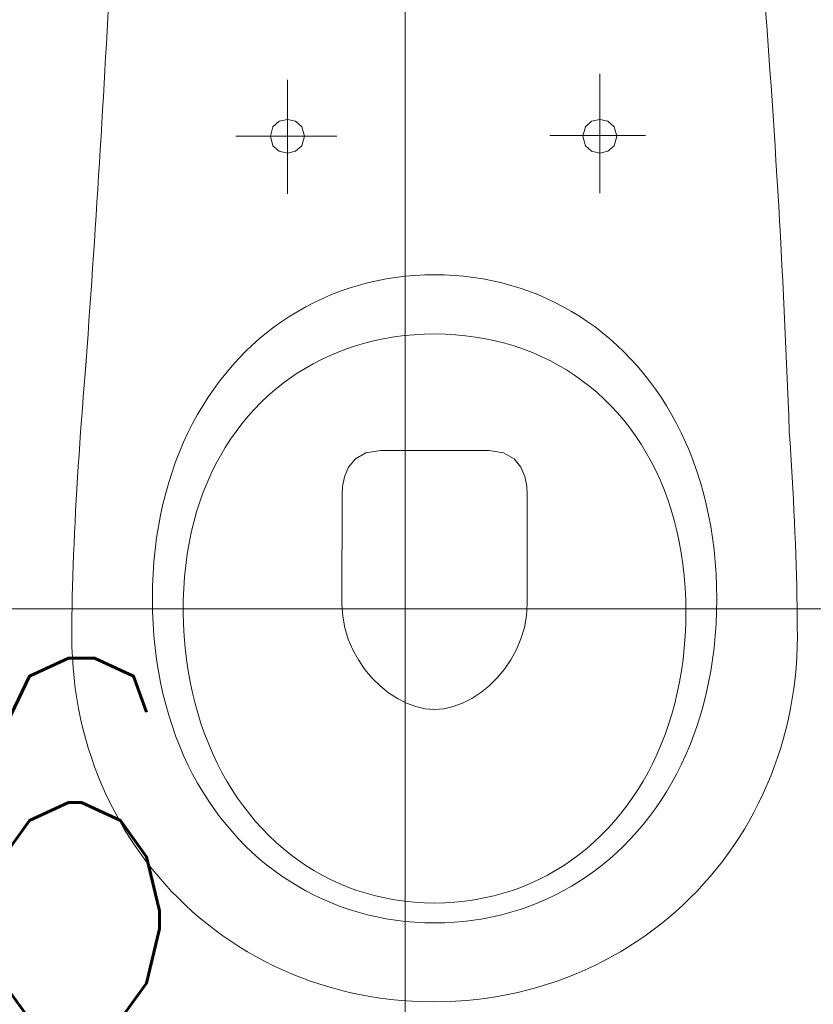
# Model space of a CAD drawing. Header units: centimetres. Extents: x 88729 to 133553, y -16225 to 14174.
# Tile 165 of 231: x 91952 to 91991, y -6381 to -6332. Entities that reach past the tile are written whole.
import ezdxf
from ezdxf.enums import TextEntityAlignment as Align

# ---------------------------------------------------------------- set-up
doc = ezdxf.new("R2010")
doc.units = ezdxf.units.CM
doc.layers.add('A-ARMATURA', color=252, linetype='Continuous', lineweight=5)
for name, color, linetype in [('A-SUFITY', 252, 'Continuous'), ('E_PODKLAD', 7, 'Continuous'), ('R-MET-IWE', 252, 'Continuous'), ('R-MET-POM-OPIS', 252, 'Continuous'), ('R-MET-POM-OPIS-NR', 252, 'Continuous'), ('R-MET-POM-OPIS-POM', 252, 'Continuous')]:
    doc.layers.add(name, color=color, linetype=linetype)
doc.styles.add('MET_POM', font='simplex.shx')
doc.styles.get("Standard").update_dxf_attribs({"font": 'txt.shx'})

# ---------------------------------------------------------------- blocks, each defined once
blk = doc.blocks.new('A$C04280096')
at = {"layer": 'A-ARMATURA'}
for p, q in [((82.03, -209.47), (82.03, -268.73)), ((-72.95, -212.51), (-72.95, -269.03)), ((-80.17, -235.82), (-77.06, -233.02)), ((-77.06, -233.02), (-73.01, -232.08)), ((-73.01, -232.08), (-68.97, -233.02)), ((-68.97, -233.02), (-65.86, -235.82)), ((74.8, -235.82), (77.92, -233.02)), ((77.92, -233.02), (81.96, -232.08)), ((81.96, -232.08), (86.01, -233.02)), ((86.01, -233.02), (89.12, -235.82)), ((-81.42, -240.48), (-80.17, -235.82)), ((-65.86, -235.82), (-64.61, -240.48)), ((73.56, -240.48), (74.8, -235.82)), ((89.12, -235.82), (90.37, -240.48)), ((-98.64, -240.47), (-48.47, -240.47)), ((-80.17, -245.15), (-81.42, -240.48)), ((-64.61, -240.49), (-65.86, -245.15)), ((-64.61, -240.48), (-64.61, -240.49)), ((57.18, -240.16), (104.61, -240.16)), ((74.8, -245.15), (73.56, -240.48)), ((90.37, -240.49), (89.12, -245.15)), ((90.37, -240.48), (90.37, -240.49)), ((-77.06, -247.95), (-80.17, -245.15)), ((-73.01, -248.89), (-77.06, -247.95)), ((-68.97, -247.95), (-73.01, -248.89)), ((-65.86, -245.15), (-68.97, -247.95)), ((77.92, -247.95), (74.8, -245.15)), ((81.96, -248.89), (77.92, -247.95)), ((86, -247.95), (81.96, -248.89)), ((89.12, -245.15), (86, -247.95)), ((-28.73, -312.16), (-33.34, -313.23)), ((-24.06, -311.25), (-28.73, -312.16)), ((-19.35, -310.5), (-24.06, -311.25)), ((-14.58, -309.92), (-19.35, -310.5)), ((-9.76, -309.5), (-14.58, -309.92)), ((-4.9, -309.25), (-9.76, -309.5)), ((0, -309.16), (-4.9, -309.25)), ((4.9, -309.25), (0, -309.16)), ((9.76, -309.5), (4.9, -309.25)), ((14.58, -309.92), (9.76, -309.5)), ((19.35, -310.5), (14.58, -309.92)), ((24.06, -311.25), (19.35, -310.5)), ((28.73, -312.16), (24.06, -311.25)), ((33.34, -313.23), (28.73, -312.16)), ((-46.81, -317.38), (-51.17, -319.07)), ((-42.38, -315.84), (-46.81, -317.38)), ((-37.89, -314.45), (-42.38, -315.84)), ((-33.34, -313.23), (-37.89, -314.45)), ((37.89, -314.45), (33.34, -313.23)), ((42.38, -315.84), (37.89, -314.45)), ((46.81, -317.38), (42.38, -315.84)), ((51.17, -319.07), (46.81, -317.38)), ((-55.46, -320.92), (-59.68, -322.92)), ((-51.17, -319.07), (-55.46, -320.92)), ((55.46, -320.92), (51.17, -319.07)), ((59.68, -322.92), (55.46, -320.92)), ((-63.82, -325.07), (-67.89, -327.36)), ((-59.68, -322.92), (-63.82, -325.07)), ((63.82, -325.07), (59.68, -322.92)), ((67.89, -327.36), (63.82, -325.07)), ((-71.87, -329.8), (-75.77, -332.39)), ((-67.89, -327.36), (-71.87, -329.8)), ((71.87, -329.8), (67.89, -327.36)), ((75.77, -332.39), (71.87, -329.8)), ((-79.59, -335.12), (-83.31, -338)), ((-75.77, -332.39), (-79.59, -335.12)), ((79.59, -335.12), (75.77, -332.39)), ((83.31, -338), (79.59, -335.12)), ((-86.95, -341.01), (-90.49, -344.16)), ((-83.31, -338), (-86.95, -341.01)), ((-29.43, -341.81), (-34.09, -342.96)), ((-24.7, -340.84), (-29.43, -341.81)), ((-19.9, -340.03), (-24.7, -340.84)), ((-15.02, -339.41), (-19.9, -340.03)), ((-10.08, -338.96), (-15.02, -339.41)), ((-5.07, -338.68), (-10.08, -338.96)), ((0, -338.59), (-5.07, -338.68)), ((5.19, -338.69), (0, -338.59)), ((10.32, -338.97), (5.19, -338.69)), ((15.37, -339.45), (10.32, -338.97)), ((20.35, -340.1), (15.37, -339.45)), ((25.25, -340.95), (20.35, -340.1)), ((30.07, -341.97), (25.25, -340.95)), ((34.81, -343.17), (30.07, -341.97)), ((86.95, -341.01), (83.31, -338)), ((90.49, -344.16), (86.95, -341.01)), ((-90.49, -344.16), (-93.93, -347.45)), ((-43.15, -345.76), (-47.56, -347.41)), ((-38.66, -344.28), (-43.15, -345.76)), ((-34.09, -342.96), (-38.66, -344.28)), ((39.46, -344.55), (34.81, -343.17)), ((44.03, -346.11), (39.46, -344.55)), ((48.5, -347.84), (44.03, -346.11)), ((93.93, -347.45), (90.49, -344.16)), ((-97.27, -350.88), (-100.5, -354.44)), ((-93.93, -347.45), (-97.27, -350.88)), ((-56.1, -351.2), (-60.22, -353.34)), ((-51.87, -349.23), (-56.1, -351.2)), ((-47.56, -347.41), (-51.87, -349.23)), ((52.88, -349.74), (48.5, -347.84)), ((57.15, -351.81), (52.88, -349.74)), ((97.27, -350.88), (93.93, -347.45)), ((100.5, -354.44), (97.27, -350.88)), ((-173.36, -358.21), (-172.87, -352.37)), ((-100.5, -354.44), (-103.63, -358.14)), ((-64.25, -355.64), (-68.18, -358.09)), ((-60.22, -353.34), (-64.25, -355.64)), ((61.33, -354.05), (57.15, -351.81)), ((65.4, -356.46), (61.33, -354.05)), ((69.37, -359.03), (65.4, -356.46)), ((103.63, -358.14), (100.5, -354.44)), ((-173.83, -364.03), (-173.36, -358.21)), ((-103.63, -358.14), (-106.66, -361.96)), ((-72.01, -360.7), (-75.72, -363.46)), ((-68.18, -358.09), (-72.01, -360.7)), ((73.22, -361.76), (69.37, -359.03)), ((106.66, -361.96), (103.63, -358.14)), ((-174.29, -369.84), (-173.83, -364.03)), ((-109.57, -365.92), (-112.36, -370)), ((-106.66, -361.96), (-109.57, -365.92)), ((-79.33, -366.37), (-82.82, -369.43)), ((-75.72, -363.46), (-79.33, -366.37)), ((76.96, -364.64), (73.22, -361.76)), ((80.59, -367.69), (76.96, -364.64)), ((109.57, -365.92), (106.66, -361.96)), ((112.36, -370), (109.57, -365.92)), ((-174.74, -375.62), (-174.29, -369.84)), ((-112.36, -370), (-115.04, -374.21)), ((-82.82, -369.43), (-86.19, -372.63)), ((84.09, -370.89), (80.59, -367.69)), ((87.47, -374.25), (84.09, -370.89)), ((115.04, -374.21), (112.36, -370)), ((-175.17, -381.39), (-174.74, -375.62)), ((-115.04, -374.21), (-117.6, -378.55)), ((-89.45, -375.99), (-92.58, -379.48)), ((-86.19, -372.63), (-89.45, -375.99)), ((90.73, -377.76), (87.47, -374.25)), ((117.6, -378.55), (115.04, -374.21)), ((-117.6, -378.55), (-120.03, -383.01)), ((-92.58, -379.48), (-95.59, -383.12)), ((93.86, -381.42), (90.73, -377.76)), ((120.03, -383.01), (117.6, -378.55)), ((-175.6, -387.13), (-175.17, -381.39)), ((-120.03, -383.01), (-122.34, -387.59)), ((-95.59, -383.12), (-98.46, -386.9)), ((96.85, -385.22), (93.86, -381.42)), ((99.71, -389.17), (96.85, -385.22)), ((122.34, -387.59), (120.03, -383.01)), ((-176, -392.84), (-175.6, -387.13)), ((-122.34, -387.59), (-124.52, -392.3)), ((-101.21, -390.81), (-103.82, -394.86)), ((-98.46, -386.9), (-101.21, -390.81)), ((102.43, -393.27), (99.71, -389.17)), ((124.52, -392.3), (122.34, -387.59)), ((175.96, -386.92), (176.34, -392.64)), ((-176.4, -398.53), (-176, -392.84)), ((-124.52, -392.3), (-126.57, -397.12)), ((-103.82, -394.86), (-106.29, -399.05)), ((105.01, -397.5), (102.43, -393.27)), ((126.57, -397.12), (124.52, -392.3)), ((176.34, -392.64), (176.7, -398.34)), ((-176.77, -404.18), (-176.4, -398.53)), ((-126.57, -397.12), (-128.49, -402.06)), ((-106.29, -399.05), (-108.62, -403.37)), ((-39.28, -400.49), (-42.7, -404.65)), ((-34.11, -397.56), (-39.28, -400.49)), ((-26.84, -396.45), (-34.11, -397.56)), ((-2.06, -396.45), (-26.84, -396.45)), ((26.95, -396.45), (-2.06, -396.45)), ((34.23, -397.56), (26.95, -396.45)), ((39.4, -400.49), (34.23, -397.56)), ((42.81, -404.62), (39.4, -400.49)), ((107.45, -401.88), (105.01, -397.5)), ((128.49, -402.06), (126.57, -397.12)), ((176.7, -398.34), (177.04, -404.01)), ((-177.13, -409.8), (-176.77, -404.18)), ((-128.49, -402.06), (-130.27, -407.12)), ((-108.62, -403.37), (-110.8, -407.82)), ((-42.7, -404.65), (-44.69, -409.42)), ((44.81, -409.36), (42.81, -404.62)), ((109.74, -406.39), (107.45, -401.88)), ((130.27, -407.12), (128.49, -402.06)), ((177.04, -404.01), (177.37, -409.64)), ((-177.47, -415.39), (-177.13, -409.8)), ((-130.27, -407.12), (-131.9, -412.29)), ((-110.8, -407.82), (-112.84, -412.39)), ((-44.69, -409.42), (-45.63, -414.21)), ((45.75, -414.09), (44.81, -409.36)), ((111.87, -411.04), (109.74, -406.39)), ((131.9, -412.29), (130.27, -407.12)), ((177.37, -409.64), (177.68, -415.24)), ((-131.9, -412.29), (-133.4, -417.57)), ((-112.84, -412.39), (-114.73, -417.1)), ((-45.63, -414.21), (-45.84, -418.41)), ((45.97, -418.21), (45.75, -414.09)), ((113.86, -415.82), (111.87, -411.04)), ((133.4, -417.57), (131.9, -412.29)), ((177.68, -415.24), (177.98, -420.8)), ((-177.79, -420.94), (-177.47, -415.39)), ((-133.4, -417.57), (-134.75, -422.97)), ((-114.73, -417.1), (-116.46, -421.93)), ((-45.84, -418.41), (-45.97, -472.78)), ((45.97, -472.5), (45.97, -418.21)), ((115.69, -420.74), (113.86, -415.82)), ((134.75, -422.97), (133.4, -417.57)), ((-178.1, -426.45), (-177.79, -420.94)), ((-134.75, -422.97), (-135.95, -428.48)), ((-116.46, -421.93), (-118.04, -426.88)), ((117.36, -425.78), (115.69, -420.74)), ((135.95, -428.48), (134.75, -422.97)), ((177.98, -420.8), (178.26, -426.32)), ((-178.38, -431.91), (-178.1, -426.45)), ((-135.95, -428.48), (-137, -434.1)), ((-118.04, -426.88), (-119.46, -431.95)), ((118.86, -430.95), (117.36, -425.78)), ((137, -434.1), (135.95, -428.48)), ((178.26, -426.32), (178.52, -431.8)), ((-178.64, -437.34), (-178.38, -431.91)), ((-137, -434.1), (-137.9, -439.82)), ((-119.46, -431.95), (-120.71, -437.15)), ((120.2, -436.25), (118.86, -430.95)), ((137.9, -439.82), (137, -434.1)), ((178.52, -431.8), (178.76, -437.24)), ((-178.89, -442.71), (-178.64, -437.34)), ((-120.71, -437.15), (-121.8, -442.46)), ((121.37, -441.67), (120.2, -436.25)), ((178.76, -437.24), (178.98, -442.63)), ((-179.1, -448.04), (-178.89, -442.71)), ((-137.9, -439.82), (-138.64, -445.65)), ((-121.8, -442.46), (-122.72, -447.88)), ((122.37, -447.21), (121.37, -441.67)), ((138.64, -445.65), (137.9, -439.82)), ((178.98, -442.63), (179.18, -447.97)), ((-179.3, -453.32), (-179.1, -448.04)), ((-138.64, -445.65), (-139.22, -451.58)), ((-122.72, -447.88), (-123.47, -453.42)), ((123.2, -452.88), (122.37, -447.21)), ((139.22, -451.58), (138.64, -445.65)), ((179.18, -447.97), (179.36, -453.26)), ((-179.47, -458.55), (-179.3, -453.32)), ((-139.22, -451.58), (-139.64, -457.62)), ((-123.47, -453.42), (-124.05, -459.07)), ((123.84, -458.66), (123.2, -452.88)), ((139.64, -457.62), (139.22, -451.58)), ((179.36, -453.26), (179.52, -458.49)), ((-179.62, -463.72), (-179.47, -458.55)), ((-139.64, -457.62), (-139.89, -463.76)), ((-124.05, -459.07), (-124.44, -464.83)), ((124.31, -464.55), (123.84, -458.66)), ((139.89, -463.76), (139.64, -457.62)), ((179.52, -458.49), (179.65, -463.67)), ((-179.74, -468.83), (-179.62, -463.72)), ((-139.89, -463.76), (-139.97, -469.99)), ((139.97, -469.99), (139.89, -463.76)), ((179.65, -463.67), (179.76, -468.8)), ((-179.84, -473.89), (-179.74, -468.83)), ((-124.44, -464.83), (-124.66, -470.71)), ((124.59, -470.56), (124.31, -464.55)), ((179.76, -468.8), (179.85, -473.86)), ((-179.91, -478.88), (-179.84, -473.89)), ((-139.97, -469.99), (-139.89, -476.23)), ((-139.97, -469.99), (-139.97, -469.99)), ((-124.66, -470.71), (-124.69, -476.68)), ((-45.97, -472.78), (-45.58, -478.69)), ((45.6, -478.45), (45.97, -472.5)), ((45.97, -472.5), (45.97, -472.5)), ((124.69, -476.68), (124.59, -470.56)), ((139.89, -476.23), (139.97, -469.99)), ((139.97, -469.99), (139.97, -469.99)), ((179.85, -473.86), (179.92, -478.86)), ((-139.89, -476.23), (-139.64, -482.37)), ((-124.69, -476.68), (-124.54, -482.67)), ((-124.69, -476.68), (-124.69, -476.68)), ((-45.58, -478.69), (-44.5, -484.45)), ((44.55, -484.25), (45.6, -478.45)), ((124.6, -482.67), (124.69, -476.68)), ((124.69, -476.68), (124.69, -476.68)), ((139.64, -482.37), (139.89, -476.23)), ((-179.95, -483.81), (-179.91, -478.88)), ((-139.64, -482.37), (-139.22, -488.41)), ((-124.54, -482.67), (-124.21, -488.57)), ((124.33, -488.57), (124.6, -482.67)), ((139.22, -488.41), (139.64, -482.37)), ((179.92, -478.86), (179.95, -483.8)), ((-179.97, -488.67), (-179.95, -483.81)), ((-139.22, -488.41), (-138.64, -494.34)), ((-124.21, -488.57), (-123.72, -494.38)), ((-44.5, -484.45), (-42.8, -490)), ((42.86, -489.83), (44.55, -484.25)), ((123.88, -494.38), (124.33, -488.57)), ((138.64, -494.34), (139.22, -488.41)), ((179.95, -483.8), (179.97, -488.67)), ((-179.9, -493.91), (-179.97, -488.67)), ((-42.8, -490), (-40.54, -495.31)), ((40.6, -495.17), (42.86, -489.83)), ((179.97, -488.67), (179.9, -493.91)), ((-179.69, -499.11), (-179.9, -493.91)), ((-138.64, -494.34), (-137.9, -500.17)), ((-123.72, -494.38), (-123.06, -500.1)), ((-40.54, -495.31), (-37.77, -500.33)), ((37.83, -500.22), (40.6, -495.17)), ((123.27, -500.1), (123.88, -494.38)), ((137.9, -500.17), (138.64, -494.34)), ((179.9, -493.91), (179.69, -499.11)), ((-179.34, -504.28), (-179.69, -499.11)), ((-137.9, -500.17), (-137, -505.89)), ((-123.06, -500.1), (-122.24, -505.72)), ((-37.77, -500.33), (-34.56, -505.01)), ((34.62, -504.92), (37.83, -500.22)), ((122.48, -505.72), (123.27, -500.1)), ((137, -505.89), (137.9, -500.17)), ((179.69, -499.11), (179.33, -504.28)), ((-178.86, -509.4), (-179.34, -504.28)), ((-137, -505.89), (-135.95, -511.51)), ((-122.24, -505.72), (-121.25, -511.25)), ((-34.56, -505.01), (-30.96, -509.31)), ((31.01, -509.24), (34.62, -504.92)), ((121.53, -511.25), (122.48, -505.72)), ((135.95, -511.51), (137, -505.89)), ((179.33, -504.28), (178.85, -509.4)), ((-178.24, -514.48), (-178.86, -509.4)), ((-135.95, -511.51), (-134.75, -517.02)), ((-121.25, -511.25), (-120.1, -516.68)), ((-30.96, -509.31), (-27.04, -513.18)), ((27.08, -513.13), (31.01, -509.24)), ((120.41, -516.68), (121.53, -511.25)), ((134.75, -517.02), (135.95, -511.51)), ((178.85, -509.4), (178.22, -514.48)), ((-177.49, -519.52), (-178.24, -514.48)), ((-134.75, -517.02), (-133.4, -522.41)), ((-120.1, -516.68), (-118.8, -522)), ((-27.04, -513.18), (-22.85, -516.58)), ((-22.85, -516.58), (-18.45, -519.47)), ((18.47, -519.45), (22.88, -516.55)), ((22.88, -516.55), (27.08, -513.13)), ((119.13, -522), (120.41, -516.68)), ((133.4, -522.41), (134.75, -517.02)), ((178.22, -514.48), (177.46, -519.52)), ((-176.61, -524.51), (-177.49, -519.52)), ((-133.4, -522.41), (-131.9, -527.7)), ((-118.8, -522), (-117.34, -527.21)), ((-18.45, -519.47), (-13.91, -521.79)), ((-13.91, -521.79), (-9.28, -523.5)), ((9.29, -523.5), (13.92, -521.78)), ((13.92, -521.78), (18.47, -519.45)), ((117.69, -527.21), (119.13, -522)), ((131.9, -527.7), (133.4, -522.41)), ((177.46, -519.52), (176.57, -524.51)), ((-175.6, -529.45), (-176.61, -524.51)), ((-117.34, -527.21), (-115.73, -532.32)), ((-9.28, -523.5), (-4.62, -524.57)), ((-4.62, -524.57), (0, -524.93)), ((0, -524.93), (4.62, -524.56)), ((4.62, -524.56), (9.29, -523.5)), ((116.1, -532.32), (117.69, -527.21)), ((176.57, -524.51), (175.55, -529.45)), ((-174.46, -534.34), (-175.6, -529.45)), ((-131.9, -527.7), (-130.27, -532.87)), ((-115.73, -532.32), (-113.97, -537.32)), ((114.35, -537.32), (116.1, -532.32)), ((130.27, -532.87), (131.9, -527.7)), ((175.55, -529.45), (174.4, -534.34)), ((-173.19, -539.18), (-174.46, -534.34)), ((-130.27, -532.87), (-128.49, -537.93)), ((-113.97, -537.32), (-112.07, -542.2)), ((112.46, -542.2), (114.35, -537.32)), ((128.49, -537.93), (130.27, -532.87)), ((174.4, -534.34), (173.12, -539.18)), ((-171.8, -543.97), (-173.19, -539.18)), ((-128.49, -537.93), (-126.57, -542.87)), ((-112.07, -542.2), (-110.02, -546.96)), ((110.41, -546.96), (112.46, -542.2)), ((126.57, -542.87), (128.49, -537.93)), ((173.12, -539.18), (171.72, -543.97)), ((-170.29, -548.7), (-171.8, -543.97)), ((-126.57, -542.87), (-124.52, -547.69)), ((-110.02, -546.96), (-107.83, -551.6)), ((108.23, -551.6), (110.41, -546.96)), ((124.52, -547.69), (126.57, -542.87)), ((171.72, -543.97), (170.19, -548.7)), ((-168.66, -553.37), (-170.29, -548.7)), ((-124.52, -547.69), (-122.34, -552.4)), ((-107.83, -551.6), (-105.51, -556.12)), ((105.9, -556.12), (108.23, -551.6)), ((122.34, -552.4), (124.52, -547.69)), ((170.19, -548.7), (168.54, -553.37)), ((-166.9, -557.98), (-168.66, -553.37)), ((-122.34, -552.4), (-120.03, -556.98)), ((-120.03, -556.98), (-117.6, -561.44)), ((-105.51, -556.12), (-103.04, -560.51)), ((103.43, -560.51), (105.9, -556.12)), ((117.6, -561.44), (120.03, -556.98)), ((120.03, -556.98), (122.34, -552.4)), ((168.54, -553.37), (166.77, -557.98)), ((-165.03, -562.53), (-166.9, -557.98)), ((-117.6, -561.44), (-115.04, -565.77)), ((-103.04, -560.51), (-100.45, -564.77)), ((100.83, -564.77), (103.43, -560.51)), ((115.04, -565.77), (117.6, -561.44)), ((166.77, -557.98), (164.88, -562.53)), ((-163.04, -567.01), (-165.03, -562.53)), ((-115.04, -565.77), (-112.36, -569.99)), ((-100.45, -564.77), (-97.72, -568.9)), ((98.09, -568.9), (100.83, -564.77)), ((112.36, -569.99), (115.04, -565.77)), ((164.88, -562.53), (162.87, -567.01)), ((-160.93, -571.42), (-163.04, -567.01)), ((-158.71, -575.77), (-160.93, -571.42)), ((-112.36, -569.99), (-109.57, -574.07)), ((-97.72, -568.9), (-94.87, -572.9)), ((95.23, -572.9), (98.09, -568.9)), ((109.57, -574.07), (112.36, -569.99)), ((160.75, -571.42), (158.51, -575.77)), ((162.87, -567.01), (160.75, -571.42)), ((-156.38, -580.05), (-158.71, -575.77)), ((-109.57, -574.07), (-106.66, -578.03)), ((-94.87, -572.9), (-91.89, -576.75)), ((92.23, -576.75), (95.23, -572.9)), ((106.66, -578.03), (109.57, -574.07)), ((158.51, -575.77), (156.16, -580.05)), ((-153.94, -584.25), (-156.38, -580.05)), ((-106.66, -578.03), (-103.63, -581.85)), ((-91.89, -576.75), (-88.79, -580.47)), ((-88.79, -580.47), (-85.56, -584.04)), ((85.88, -584.04), (89.12, -580.47)), ((89.12, -580.47), (92.23, -576.75)), ((103.63, -581.85), (106.66, -578.03)), ((156.16, -580.05), (153.69, -584.25)), ((-151.39, -588.38), (-153.94, -584.25)), ((-103.63, -581.85), (-100.5, -585.55)), ((-100.5, -585.55), (-97.27, -589.11)), ((-85.56, -584.04), (-82.22, -587.47)), ((82.52, -587.47), (85.88, -584.04)), ((97.27, -589.11), (100.5, -585.55)), ((100.5, -585.55), (103.63, -581.85)), ((153.69, -584.25), (151.12, -588.38)), ((-148.73, -592.43), (-151.39, -588.38)), ((-97.27, -589.11), (-93.93, -592.53)), ((-82.22, -587.47), (-78.77, -590.75)), ((-78.77, -590.75), (-75.2, -593.87)), ((75.46, -593.87), (79.05, -590.75)), ((79.05, -590.75), (82.52, -587.47)), ((93.93, -592.53), (97.27, -589.11)), ((151.12, -588.38), (148.44, -592.43)), ((-145.96, -596.41), (-148.73, -592.43)), ((-93.93, -592.53), (-90.49, -595.82)), ((-90.49, -595.82), (-86.95, -598.98)), ((-75.2, -593.87), (-71.53, -596.84)), ((71.77, -596.84), (75.46, -593.87)), ((86.95, -598.98), (90.49, -595.82)), ((90.49, -595.82), (93.93, -592.53)), ((148.44, -592.43), (145.66, -596.41)), ((-143.09, -600.3), (-145.96, -596.41)), ((-140.12, -604.11), (-143.09, -600.3)), ((-86.95, -598.98), (-83.31, -601.99)), ((-71.53, -596.84), (-67.75, -599.66)), ((-67.75, -599.66), (-63.86, -602.31)), ((64.06, -602.31), (67.96, -599.66)), ((67.96, -599.66), (71.77, -596.84)), ((83.31, -601.99), (86.95, -598.98)), ((142.77, -600.3), (139.77, -604.11)), ((145.66, -596.41), (142.77, -600.3)), ((-137.05, -607.83), (-140.12, -604.11)), ((-83.31, -601.99), (-79.59, -604.86)), ((-79.59, -604.86), (-75.77, -607.6)), ((-63.86, -602.31), (-59.87, -604.8)), ((-59.87, -604.8), (-55.79, -607.12)), ((55.94, -607.12), (60.05, -604.8)), ((60.05, -604.8), (64.06, -602.31)), ((75.77, -607.6), (79.59, -604.86)), ((79.59, -604.86), (83.31, -601.99)), ((139.77, -604.11), (136.68, -607.83)), ((-133.88, -611.47), (-137.05, -607.83)), ((-75.77, -607.6), (-71.87, -610.18)), ((-71.87, -610.18), (-67.89, -612.63)), ((-55.79, -607.12), (-51.6, -609.27)), ((-51.6, -609.27), (-47.33, -611.25)), ((47.44, -611.25), (51.74, -609.27)), ((51.74, -609.27), (55.94, -607.12)), ((67.89, -612.63), (71.87, -610.18)), ((71.87, -610.18), (75.77, -607.6)), ((136.68, -607.83), (133.49, -611.47)), ((-130.61, -615.02), (-133.88, -611.47)), ((-127.25, -618.47), (-130.61, -615.02)), ((-67.89, -612.63), (-63.82, -614.92)), ((-63.82, -614.92), (-59.68, -617.07)), ((-47.33, -611.25), (-42.96, -613.06)), ((-42.96, -613.06), (-38.51, -614.68)), ((-38.51, -614.68), (-33.96, -616.13)), ((34.03, -616.13), (38.58, -614.68)), ((38.58, -614.68), (43.06, -613.06)), ((43.06, -613.06), (47.44, -611.25)), ((59.68, -617.07), (63.82, -614.92)), ((63.82, -614.92), (67.89, -612.63)), ((130.19, -615.02), (126.81, -618.47)), ((133.49, -611.47), (130.19, -615.02)), ((-123.79, -621.84), (-127.25, -618.47)), ((-59.68, -617.07), (-55.46, -619.07)), ((-55.46, -619.07), (-51.17, -620.92)), ((-33.96, -616.13), (-29.34, -617.39)), ((-29.34, -617.39), (-24.64, -618.47)), ((-24.64, -618.47), (-19.85, -619.36)), ((-19.85, -619.36), (-15, -620.05)), ((-15, -620.05), (-10.07, -620.55)), ((10.07, -620.55), (15.01, -620.05)), ((15.01, -620.05), (19.88, -619.36)), ((19.88, -619.36), (24.67, -618.47)), ((24.67, -618.47), (29.39, -617.39)), ((29.39, -617.39), (34.03, -616.13)), ((51.17, -620.92), (55.46, -619.07)), ((55.46, -619.07), (59.68, -617.07)), ((126.81, -618.47), (123.32, -621.84)), ((-120.23, -625.1), (-123.79, -621.84)), ((-116.59, -628.27), (-120.23, -625.1)), ((-51.17, -620.92), (-46.81, -622.61)), ((-46.81, -622.61), (-42.38, -624.15)), ((-42.38, -624.15), (-37.89, -625.53)), ((-10.07, -620.55), (-5.07, -620.85)), ((-5.07, -620.85), (0, -620.96)), ((0, -620.96), (5.07, -620.85)), ((0, -620.96), (0, -620.96)), ((5.07, -620.85), (10.07, -620.55)), ((37.89, -625.53), (42.38, -624.15)), ((42.38, -624.15), (46.81, -622.61)), ((46.81, -622.61), (51.17, -620.92)), ((119.75, -625.1), (116.08, -628.27)), ((123.32, -621.84), (119.75, -625.1)), ((-112.85, -631.35), (-116.59, -628.27)), ((-37.89, -625.53), (-33.34, -626.76)), ((-33.34, -626.76), (-28.73, -627.83)), ((-28.73, -627.83), (-24.06, -628.74)), ((-24.06, -628.74), (-19.35, -629.49)), ((-19.35, -629.49), (-14.58, -630.07)), ((-14.58, -630.07), (-9.76, -630.49)), ((9.76, -630.49), (14.58, -630.07)), ((14.58, -630.07), (19.35, -629.49)), ((19.35, -629.49), (24.06, -628.74)), ((24.06, -628.74), (28.73, -627.83)), ((28.73, -627.83), (33.34, -626.76)), ((33.34, -626.76), (37.89, -625.53)), ((116.08, -628.27), (112.33, -631.35)), ((-109.03, -634.32), (-112.85, -631.35)), ((-105.12, -637.18), (-109.03, -634.32)), ((-9.76, -630.49), (-4.9, -630.74)), ((-4.9, -630.74), (0, -630.82)), ((0, -630.82), (4.9, -630.74)), ((0, -630.82), (0, -630.82)), ((4.9, -630.74), (9.76, -630.49)), ((108.48, -634.32), (104.55, -637.18)), ((112.33, -631.35), (108.48, -634.32)), ((-101.13, -639.94), (-105.12, -637.18)), ((-97.05, -642.6), (-101.13, -639.94)), ((100.53, -639.94), (96.44, -642.6)), ((104.55, -637.18), (100.53, -639.94)), ((-92.89, -645.14), (-97.05, -642.6)), ((96.44, -642.6), (92.26, -645.14)), ((-88.65, -647.58), (-92.89, -645.14)), ((-84.33, -649.89), (-88.65, -647.58)), ((88, -647.58), (83.66, -649.89)), ((92.26, -645.14), (88, -647.58)), ((-79.94, -652.1), (-84.33, -649.89)), ((-75.47, -654.18), (-79.94, -652.1)), ((-70.92, -656.15), (-75.47, -654.18)), ((74.76, -654.18), (70.2, -656.15)), ((79.25, -652.1), (74.76, -654.18)), ((83.66, -649.89), (79.25, -652.1)), ((-66.31, -657.99), (-70.92, -656.15)), ((-61.62, -659.71), (-66.31, -657.99)), ((65.56, -657.99), (60.86, -659.71)), ((70.2, -656.15), (65.56, -657.99)), ((-56.86, -661.31), (-61.62, -659.71)), ((-52.04, -662.77), (-56.86, -661.31)), ((-47.15, -664.11), (-52.04, -662.77)), ((-42.19, -665.32), (-47.15, -664.11)), ((46.35, -664.11), (41.38, -665.32)), ((51.25, -662.77), (46.35, -664.11)), ((56.09, -661.31), (51.25, -662.77)), ((60.86, -659.71), (56.09, -661.31)), ((-37.17, -666.39), (-42.19, -665.32)), ((-32.1, -667.32), (-37.17, -666.39)), ((-26.96, -668.12), (-32.1, -667.32)), ((-21.76, -668.77), (-26.96, -668.12)), ((-16.51, -669.29), (-21.76, -668.77)), ((-11.2, -669.66), (-16.51, -669.29)), ((15.66, -669.29), (10.35, -669.66)), ((20.92, -668.77), (15.66, -669.29)), ((26.12, -668.12), (20.92, -668.77)), ((31.26, -667.32), (26.12, -668.12)), ((36.35, -666.39), (31.26, -667.32)), ((41.38, -665.32), (36.35, -666.39)), ((-5.84, -669.88), (-11.2, -669.66)), ((-0.43, -669.95), (-5.84, -669.88)), ((4.98, -669.88), (-0.43, -669.95)), ((10.35, -669.66), (4.98, -669.88))]:
    blk.add_line(p, q, dxfattribs=at)
at = {"layer": 'A-ARMATURA', "linetype": 'Continuous'}
for centre, radius, start, end in [((-8576.26, 264.4), 8425.94, 355.762455, 357.188478), ((-5010.96, -574.67), 5190.32, 2.07305, 4.71198)]:
    blk.add_arc(centre, radius, start, end, dxfattribs=at)
blk = doc.blocks.new('MPOM0239')
at = {"layer": 'R-MET-POM-OPIS', "style": 'MET_POM', "width": 0.7}
for tag, p in [('POS', (0, -0.22497)), ('ARE', (0, -0.4898))]:
    blk.add_attdef(tag, text='', height=0.2, dxfattribs=at).set_placement(p, align=Align.CENTER)
at = {"layer": 'R-MET-POM-OPIS', "style": 'MET_POM', "width": 0.7, "flags": 1}
blk.add_attdef('UNI', (0.24636, -0.4898), '', height=0.2, dxfattribs=at)
at = {"layer": 'R-MET-POM-OPIS-NR', "style": 'MET_POM', "width": 0.8}
blk.add_attdef('NR', text='', height=0.2, dxfattribs=at).set_placement((-0.00283, 0.26898), align=Align.CENTER)
at = {"layer": 'R-MET-POM-OPIS-POM', "style": 'MET_POM', "width": 0.7}
blk.add_attdef('POM', text='', height=0.2, dxfattribs=at).set_placement((0, 0.02232), align=Align.CENTER)
blk = doc.blocks.new('A$Ce817dbbb')
at = {"layer": 'A-SUFITY', "lineweight": 0, "ltscale": 0.1}
for p, q in [((569.104, -16779.017), (569.104, -16994.017)), ((400.104, -16826.517), (618.104, -16826.517))]:
    blk.add_line(p, q, dxfattribs=at)
at = {"layer": 'A-ARMATURA', "color": 252, "lineweight": 9, "xscale": 0.09999999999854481, "yscale": 0.09999999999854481, "zscale": 0.09999999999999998, "rotation": 4.585698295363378e-08}
blk.add_blockref('A$C04280096', (570.564, -16779.017), dxfattribs=at)
at = {"layer": 'R-MET-POM-OPIS', "color": 252, "lineweight": 9}
ref = blk.add_blockref('MPOM0239', (532.591, -16873.574), dxfattribs=dict(at, xscale=67.20000000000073, yscale=67.20000000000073, zscale=67.20000000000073))
ref.add_attrib('NR', '1/26', dxfattribs={"layer": 'R-MET-POM-OPIS-NR', "height": 18.816, "style": 'MET_POM', "width": 0.8}).set_placement((532.4, -16847.778), align=Align.CENTER)
at = {"layer": 'R-MET-IWE', "color": 252, "lineweight": 9, "width": 0.75}
for tag, rotation, p in [('0-', 90, (-1139.045, -4143.611)), ('0-', 90, (-1113.045, -4143.611)), ('0-', 90, (-1087.045, -4143.611)), ('2-', 90, (-796.045, -4143.611)), ('2-', 90, (-505.045, -4143.611)), ('0-', 90, (-480.045, -4143.611)), ('0-', 90, (-456.045, -4143.611)), ('2-', 90, (-166.045, -4143.611)), ('2-', 90, (-625.663, -4833.611)), ('2-', 90, (-599.663, -4833.611)), ('2-', 90, (-573.663, -4833.611)), ('0-', 180, (-2169.638, -4848.468)), ('0-', 180, (-2169.638, -4873.468)), ('0-', 180, (-2169.638, -4899.468)), ('-2', 90, (-1661.47, -4961.645)), ('-2', 90, (-1636.47, -4961.645)), ('0-', 270, (-1489.782, -4968.061)), ('0-', 270, (-1464.782, -4968.061)), ('0-', 270, (-1439.782, -4968.061)), ('0-', 270, (-1364.782, -4968.061)), ('0-', 270, (-1339.782, -4968.061)), ('0-', 270, (-1314.782, -4968.061)), ('0-', 270, (328.218, -4968.061)), ('0-', 270, (354.218, -4968.061)), ('0-', 270, (1256.218, -4968.061)), ('0-', 270, (1282.218, -4968.061)), ('0-', 90, (-513.045, -5496.611)), ('0-', 90, (-487.045, -5496.611)), ('K.S.-', 90, (-487.045, -5766.111)), ('0-', 90, (-513.045, -5766.111)), ('1-', 90, (-539.045, -6114.611)), ('0-', 90, (-513.045, -6114.611)), ('0-', 90, (-487.045, -6114.611)), ('0-', 90, (301.955, -6545.611)), ('0-', 90, (327.955, -6545.611)), ('0-', 90, (353.955, -6545.611)), ('0-', 90, (416.113, -6545.611)), ('0-', 90, (1255.955, -6545.611)), ('0-', 90, (1281.955, -6545.611)), ('1-', 90, (2382.955, -6845.611)), ('1-', 90, (2408.955, -6845.611)), ('1-', 90, (2434.955, -6845.611)), ('1-', 90, (2827.955, -6845.611)), ('1-', 90, (2853.955, -6845.611)), ('1-', 90, (2879.955, -6845.611)), ('<-2', 90, (-910.64, -10482.409)), ('2->', 90, (-718.146, -10854.38)), ('2->', 90, (-692.146, -10854.38)), ('2->', 90, (-744.146, -10870.803)), ('-0', 90, (-186.093, -12450.121)), ('1-', 90, (2264.472, -12866.38)), ('1-', 90, (2290.472, -12866.38)), ('1-', 90, (2316.472, -12866.38)), ('1-', 90, (2709.472, -12866.38)), ('1-', 90, (2735.472, -12866.38)), ('1-', 90, (2761.472, -12866.38)), ('<-KL', 90, (-700.012, -16780.913)), ('-0', 90, (-179.939, -18957.533)), ('0->', 90, (-1257.528, -23179.046)), ('0->', 90, (-1231.528, -23179.046)), ('0->', 90, (-1205.528, -23179.046)), ('0->', 90, (-600.528, -23179.046)), ('0->', 90, (-574.528, -23179.046)), ('0->', 90, (-1692.528, -24074.046)), ('0->', 90, (-1666.528, -24074.046)), ('0->', 90, (-1640.528, -24074.046)), ('0->', 90, (-1486.528, -24074.046)), ('0->', 90, (-1460.528, -24074.046)), ('0->', 90, (-1434.528, -24074.046)), ('<-0', 90, (-499.818, -24383.565)), ('<-0', 90, (-298.109, -24383.565)), ('<-0', 180, (-587.122, -25088.859)), ('<-0', 270, (-496.631, -25202.677)), ('<-0', 180, (-1353.253, -25419.359)), ('<-0', 180, (-1187.253, -25444.101)), ('<-0', 90, (-179.614, -25454.222)), ('<-0', 90, (-69.593, -26375.359)), ('<-0', 90, (-43.593, -26375.359))]:
    blk.add_attdef(tag, text='', height=17, rotation=rotation, dxfattribs=at).set_placement(p, align=Align.MIDDLE)
for tag, p in [('2-', (1424.812, -4179.204)), ('2-', (1424.812, -4205.204)), ('K.S.-', (-76.891, -4264.204)), ('KL-', (-613.132, -4292.185)), ('1-', (-613.132, -4312.185)), ('1-', (-613.132, -4332.185)), ('K.S.-', (1414.126, -4333.662)), ('0-', (-70.188, -4341.204)), ('0-', (469.812, -4341.204)), ('1-', (-613.132, -4352.185)), ('0-', (1424.812, -4361.204)), ('0-', (-70.188, -4367.204)), ('1-', (469.812, -4367.204)), ('0-', (1099.812, -4368.204)), ('2-', (1424.812, -4387.204)), ('1-', (-70.188, -4393.204)), ('1-', (469.812, -4393.204)), ('1-', (1099.812, -4394.204)), ('2-', (1424.812, -4413.204)), ('2-', (-70.188, -4419.204)), ('2-', (1099.812, -4420.204)), ('2-', (469.812, -4444.204)), ('K.S.-', (-76.891, -4445.204)), ('2-', (1099.812, -4446.204)), ('2-', (469.812, -4470.204)), ('2-', (-825.188, -4496.204)), ('2-', (-825.188, -4522.204)), ('2-', (-70.188, -4574.204)), ('2-', (-70.188, -4600.204)), ('K.S.-', (1089.126, -4600.662)), ('2-', (1099.812, -4653.204)), ('2-', (-70.188, -4669.204)), ('2-', (1099.812, -4679.204)), ('-1', (1806.777, -4690.779)), ('1-', (-70.188, -4695.204)), ('2-', (1099.812, -4705.204)), ('-1', (1806.777, -4716.295)), ('K.S.-', (-73.204, -4721.204)), ('-1', (1806.777, -4743.07)), ('FR-', (-70.188, -4747.204)), ('0-', (-1066.188, -6382.704)), ('0-', (-1066.188, -6408.704)), ('2-', (1729.812, -6586.204)), ('2-', (1729.812, -6612.204)), ('2-', (1729.812, -6638.204)), ('2-', (1729.812, -6664.204)), ('K.S.-', (469.812, -6788.204)), ('1-', (-962.188, -6915.204)), ('1-', (-460.188, -6923.204)), ('1-', (469.812, -6923.204)), ('2-', (1729.812, -6923.204)), ('1-', (-460.188, -6949.204)), ('1-', (469.812, -6949.204)), ('2-', (1729.812, -6949.204)), ('K.S.-', (2901.812, -6960.204)), ('2-', (1729.812, -6975.204)), ('2-', (1729.812, -7001.204)), ('2-', (-460.188, -7026.204)), ('0-', (469.812, -7026.204)), ('2-', (-460.188, -7052.204)), ('0-', (469.812, -7052.204)), ('2-', (-460.188, -7078.204)), ('2-', (469.812, -7078.204)), ('1-', (2901.812, -7088.204)), ('2-', (469.812, -7104.204)), ('1-', (2901.812, -7114.204)), ('0-', (1729.812, -7131.204)), ('2-', (-460.188, -7141.204)), ('0-', (1729.812, -7157.204)), ('2-', (-460.188, -7167.204)), ('2-', (469.812, -7181.204)), ('2-', (1729.812, -7183.204)), ('0-', (-460.188, -7193.204)), ('2-', (469.812, -7207.204)), ('2-', (1729.812, -7209.204)), ('K.S.-', (-470.874, -7217.662)), ('2-', (469.812, -7233.204)), ('2-', (1729.812, -7235.204)), ('1-', (-460.188, -7245.204)), ('2-', (469.812, -7259.204)), ('2-', (1729.812, -7261.204)), ('2-', (1729.812, -7287.204)), ('2-', (-460.188, -7297.204)), ('2->', (-943.671, -10542.973)), ('-1', (1688.294, -10711.548)), ('-1', (1688.294, -10737.548)), ('-1', (1688.294, -10763.548)), ('<-2', (1685.551, -12605.392)), ('2->', (1611.329, -12636.472)), ('2->', (1611.329, -12658.973)), ('2->', (1590.766, -12684.973)), ('K.S.-', (2783.329, -12980.973)), ('2->', (-578.671, -13046.973)), ('2->', (-578.671, -13072.973)), ('<-2', (-476.881, -13105.942)), ('1-', (2783.329, -13108.973)), ('1-', (2783.329, -13134.973)), ('<-1', (-610.787, -16857.829)), ('<-1', (-610.787, -16877.829)), ('<-1', (1688.294, -17218.96)), ('<-1', (1688.294, -17244.96)), ('<-1', (1688.294, -17270.96)), ('<-1', (-478.914, -18553.429)), ('<-0', (-2287.983, -23879.575)), ('<-0', (-2287.983, -23905.575)), ('<-0', (-2287.983, -23931.575)), ('<-0', (-343.077, -24738.183)), ('<-0', (-478.914, -25059.683))]:
    blk.add_attdef(tag, text='', height=17, dxfattribs=at).set_placement(p, align=Align.MIDDLE)

msp = doc.modelspace()

# ---------------------------------------------------------------- block references
at = {"layer": 'E_PODKLAD'}
msp.add_blockref('A$Ce817dbbb', (91401.874, 10465.391), dxfattribs=at)

doc.saveas('drawing.dxf')
